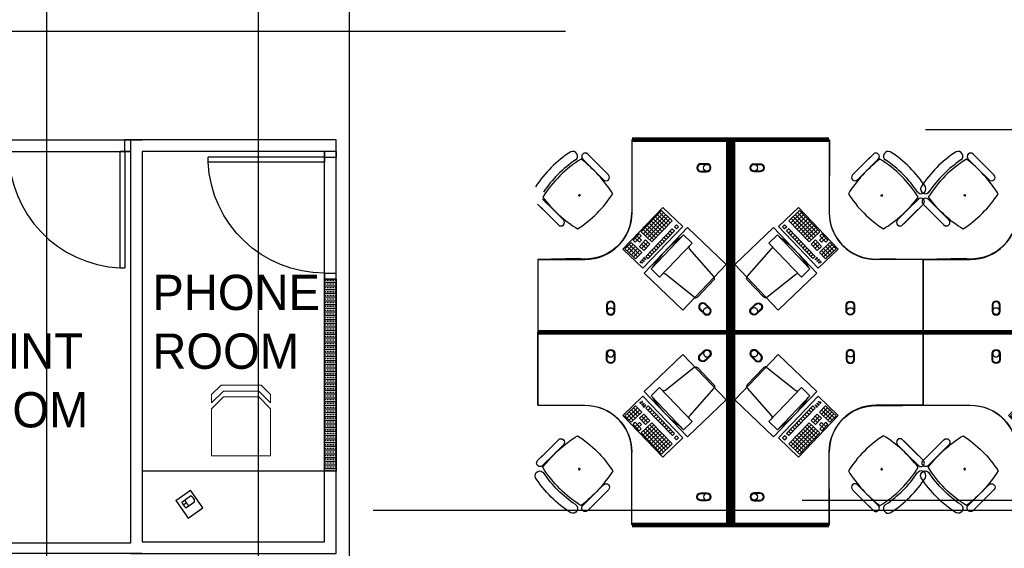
# Model space of a CAD drawing. Header units: millimetres. Extents: x -312551 to 250764, y -35891 to 59426.
# Tile 221 of 256: x 93876 to 102252, y 38501 to 42999. Entities that reach past the tile are written whole.
import ezdxf

# ---------------------------------------------------------------- set-up
doc = ezdxf.new("R2010")
doc.units = ezdxf.units.MM
doc.header["$LTSCALE"] = 2.5
for name, color, linetype in [('FO-00 - FURN$0$FURNITURE', 22, 'Continuous'), ('FO-00 - FURN$0$SP-01$0$FIT-OUT$0$FURNITURE', 22, 'Continuous'), ('FO-01- FURN$0$FURNITURE', 22, 'Continuous'), ('Furn-outline', 7, 'Continuous'), ('NF ARCH', 4, 'Continuous'), ('NF-AS BUILT', 7, 'Continuous'), ('NF-GRIDS', 252, 'Continuous'), ('NF-TEXT', 1, 'Continuous'), ('REGUS-FURNITURE', 40, 'Continuous')]:
    doc.layers.add(name, color=color, linetype=linetype)

# ---------------------------------------------------------------- blocks, each defined once
blk = doc.blocks.new('FO-00 - FURN$0$SP-01$0$FIT-OUT$0$PC')
at = {"layer": 'FO-00 - FURN$0$SP-01$0$FIT-OUT$0$FURNITURE', "linetype": 'Continuous'}
for p, q in [((241.8, -93.1), (98, -236.8)), ((268.8, -92), (509.4, -294.6)), ((96.9, -263.9), (299.5, -504.5))]:
    blk.add_line(p, q, dxfattribs=at)
blk.add_lwpolyline([(276, -553.9), (346.7, -624.6), (629.5, -341.8), (558.8, -271)], close=True, dxfattribs=at)
for centre, radius, start, end in [((255.9, -107.2), 20, 49.89909, 135), ((112.2, -251), 20, 135, 220.10091), ((522.3, -279.3), 20, 229.89909, 315), ((-109.9, 114.8), 864, 303.17791, 326.82209), ((284.2, -517.4), 20, 315, 40.10091)]:
    blk.add_arc(centre, radius, start, end, dxfattribs=at)
blk = doc.blocks.new('desk')
at = {"layer": 'FO-00 - FURN$0$FURNITURE', "extrusion": (6.58823e-06, 1.6454e-07, 1)}
blk.add_line((184739.1, 75571.8, 0), (184169.1, 75571.7, 0), dxfattribs=at)
at = {"layer": 'FO-00 - FURN$0$FURNITURE'}
for p, q in [((184170.2, 75552.8), (184170.2, 74952.8)), ((183690.8, 75399.2), (183690.9, 75399.1)), ((183752.3, 75407.1), (183840.9, 75318.5)), ((183794.8, 75449.6), (183883.4, 75361)), ((183962.2, 75282.1), (183820.8, 75423.5)), ((183919.8, 75239.7), (183778.4, 75381.1)), ((183929.5, 75229.9), (183840.9, 75318.5)), ((183972, 75272.4), (183883.4, 75361)), ((183411.4, 75066.2), (183500, 74977.6)), ((183733.3, 75097.7), (183713.3, 75096.7)), ((183723.8, 75107.2), (183722.8, 75087.2)), ((183369, 75023.8), (183457.6, 74935.2)), ((183536.4, 74856.3), (183395, 74997.7)), ((183588.6, 74889), (183500, 74977.6)), ((184094.3, 74639.5), (184432.6, 74994)), ((184422.6, 74969), (184250, 74788.2)), ((184422.6, 74969), (184513, 74882.8)), ((184422.6, 74969), (184513, 74882.8)), ((184422.6, 74969), (184513, 74882.8)), ((184432.6, 74994), (184602.6, 74831.8)), ((184432.6, 74994), (184602.6, 74831.8)), ((184432.6, 74994), (184602.6, 74831.8)), ((183546.2, 74846.6), (183457.6, 74935.2)), ((184440.7, 74951.8), (184268.1, 74770.9)), ((184458.7, 74934.5), (184286.2, 74753.7)), ((184476.8, 74917.3), (184304.2, 74736.4)), ((184494.9, 74900), (184322.3, 74719.1)), ((184513, 74882.8), (184340.4, 74701.9)), ((184353.5, 74896.7), (184444, 74810.4)), ((184370.8, 74914.8), (184461.2, 74828.5)), ((184388.1, 74932.9), (184478.5, 74846.6)), ((184405.3, 74951), (184495.7, 74864.7)), ((184602.6, 74831.8), (184264.3, 74477.3)), ((184267.2, 74806.3), (184357.7, 74720)), ((184284.5, 74824.4), (184374.9, 74738.1)), ((184514.7, 74812.1), (184290.3, 74576.9)), ((184301.8, 74842.4), (184392.2, 74756.1)), ((184319, 74860.5), (184409.5, 74774.2)), ((184336.3, 74878.6), (184426.7, 74792.3)), ((184514.7, 74812.1), (184532.7, 74794.8)), ((184549.2, 74848.2), (184531.9, 74830.1)), ((184531.9, 74830.1), (184550, 74812.9)), ((184549.2, 74848.2), (184567.3, 74831)), ((184549.2, 74848.2), (184567.3, 74831)), ((184549.2, 74848.2), (184567.3, 74831)), ((184567.3, 74831), (184550, 74812.9)), ((184232.7, 74770.1), (184180.9, 74715.8)), ((184180.9, 74715.8), (184199, 74698.6)), ((184198.2, 74733.9), (184234.4, 74699.4)), ((184250.8, 74752.8), (184199, 74698.6)), ((184215.5, 74752), (184251.6, 74717.5)), ((184232.7, 74770.1), (184250.8, 74752.8)), ((184251.6, 74717.5), (184234.4, 74699.4)), ((184287, 74718.3), (184235.2, 74664.1)), ((184250, 74788.2), (184340.4, 74701.9)), ((184287, 74718.3), (184323.2, 74683.8)), ((184532.7, 74794.8), (184308.4, 74559.7)), ((184428.4, 74721.6), (184446.5, 74704.4)), ((184445.6, 74739.7), (184463.7, 74722.5)), ((184462.9, 74757.8), (184481, 74740.5)), ((184480.1, 74775.9), (184498.2, 74758.6)), ((184497.4, 74794), (184515.5, 74776.7)), ((184264.3, 74477.3), (184094.3, 74639.5)), ((184163.7, 74697.8), (184111.9, 74643.5)), ((184111.9, 74643.5), (184184.3, 74574.5)), ((184129.2, 74661.6), (184201.5, 74592.5)), ((184181.8, 74680.5), (184130, 74626.2)), ((184146.4, 74679.7), (184218.8, 74610.6)), ((184199.9, 74663.2), (184148.1, 74609)), ((184163.7, 74697.8), (184254.1, 74611.5)), ((184217.9, 74646), (184166.2, 74591.7)), ((184217.9, 74646), (184166.2, 74591.7)), ((184235.2, 74664.1), (184271.4, 74629.5)), ((184252.5, 74682.1), (184288.6, 74647.6)), ((184305.1, 74701.1), (184253.3, 74646.8)), ((184269.7, 74700.2), (184305.9, 74665.7)), ((184323.2, 74683.8), (184271.4, 74629.5)), ((184359.3, 74649.3), (184377.4, 74632)), ((184376.6, 74667.4), (184394.7, 74650.1)), ((184393.8, 74685.5), (184411.9, 74668.2)), ((184411.1, 74703.5), (184429.2, 74686.3)), ((183370.2, 74552.8), (183770.2, 74552.8)), ((183370.2, 73952.8), (183370.2, 74552.8)), ((184166.2, 74591.7), (184202.3, 74557.2)), ((184183.4, 74609.8), (184219.6, 74575.3)), ((184236, 74628.7), (184184.3, 74574.5)), ((184236, 74628.7), (184184.3, 74574.5)), ((184200.7, 74627.9), (184236.9, 74593.4)), ((184254.1, 74611.5), (184202.3, 74557.2)), ((184262.7, 74554.2), (184253.1, 74544.1)), ((184264.1, 74552.8), (184254.5, 74542.7)), ((184265.6, 74551.4), (184256, 74541.3)), ((184267, 74550), (184257.4, 74540)), ((184278.6, 74571.2), (184267.6, 74559.7)), ((184280.1, 74569.9), (184269.1, 74558.3)), ((184281.5, 74568.5), (184270.5, 74557)), ((184283, 74567.1), (184272, 74555.6)), ((184290.3, 74576.9), (184308.4, 74559.7)), ((184307.5, 74595), (184325.6, 74577.8)), ((184324.8, 74613.1), (184342.9, 74595.9)), ((184342.1, 74631.2), (184360.2, 74613.9)), ((184248.1, 74538.9), (184237.6, 74527.9)), ((184249.5, 74537.5), (184239.1, 74526.5)), ((184251, 74536.1), (184240.5, 74525.1)), ((184252.4, 74534.7), (184241.9, 74523.8))]:
    blk.add_line(p, q, dxfattribs=at)
at = {"layer": 'FO-00 - FURN$0$FURNITURE', "const_width": 40}
blk.add_lwpolyline([(183370.2, 73932.8), (184990.2, 73932.8), (184990.2, 75572.7), (184172.4, 75572.7)], dxfattribs=at)
at = {"layer": 'FO-00 - FURN$0$FURNITURE', "elevation": 0}
blk.add_lwpolyline([(184169, 75571.8), (184170.2, 74952.8, -0.455459), (183720.2, 74559.7), (183370.2, 74552.8), (183370.2, 73932.8), (184990.2, 73932.8), (184990.2, 75572.7)], format="xyb", close=True, dxfattribs=at)
at = {"layer": 'FO-00 - FURN$0$FURNITURE'}
for points in [[(184758.5, 75367.8, 1), (184758.5, 75297.8), (184808.5, 75297.8, 1), (184808.5, 75367.8)], [(184758.5, 75361.8, 1), (184758.5, 75303.8), (184808.5, 75303.8, 1), (184808.5, 75361.8)], [(184025.2, 74163.3, 1), (183955.2, 74163.3), (183955.2, 74113.3, 1), (184025.2, 74113.3)], [(184019.2, 74163.3, 1), (183961.2, 74163.3), (183961.2, 74113.3, 1), (184019.2, 74113.3)], [(184798.7, 74173.6, 1), (184749.2, 74124.1), (184784.5, 74088.8, 1), (184834, 74138.2)], [(184794.4, 74169.4, 1), (184753.4, 74128.3), (184788.8, 74093, 1), (184829.8, 74134)]]:
    blk.add_lwpolyline(points, format="xyb", close=True, dxfattribs=at)
blk.add_lwpolyline([(184644.1, 74823.3), (184274.1, 74435.5), (184604, 74120.7), (184974, 74508.5)], close=True, dxfattribs=at)
for centre, radius in [((184808.5, 75332.8), 29), ((184285.5, 74553.8), 3), ((184257.9, 74524.9), 3), ((184271.7, 74539.4), 3), ((183990.2, 74113.3), 29), ((184809.3, 74113.5), 29)]:
    blk.add_circle(centre, radius, dxfattribs=at)
for centre, radius, start, end in [((184191.8, 74628.2), 1000, 122.78732, 147.21305), ((183667.5, 75432.3), 40.4, 305.20982, 115.06842), ((184263.2, 74555.3), 1000, 121.61039, 148.25865), ((184249.1, 74569.4), 1000, 123.93667, 146.14435), ((183051.9, 74513.2), 1127.4, 32.06044, 52.44572), ((183773.6, 75428.4), 30, 45.00019, 225.00019), ((183950.8, 75251.2), 30, 225.00019, 45.00019), ((183387.8, 75152.6), 40.4, 154.93196, 331.98006), ((183390.2, 75045), 30, 45.00019, 225.00019), ((184306.9, 75768.2), 1127.4, 217.52757, 237.96558), ((183166.2, 75652.4), 1000, 302.8675, 327.2662), ((183567.4, 74867.8), 30, 225.00019, 45.00019), ((183770.2, 74952.8), 400, 270.00019, 0.00019)]:
    blk.add_arc(centre, radius, start, end, dxfattribs=at)
at = {"layer": 'FO-00 - FURN$0$FURNITURE', "rotation": 181.3405219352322}
blk.add_blockref('FO-00 - FURN$0$SP-01$0$FIT-OUT$0$PC', (184971.6, 74145.1), dxfattribs=at)
blk = doc.blocks.new('Door')
at = {"layer": 'REGUS-FURNITURE'}
for p, q in [((0, 0), (0.1, 0)), ((0, 0), (0, -0.05)), ((0.1, 0), (0.1, -0.09)), ((0.1, -0.05), (0, -0.05)), ((0.1, -0.05), (1.09, -0.05)), ((1.09, -0.09), (1.09, -0.05)), ((0.1, -0.09), (1.09, -0.09)), ((0.1, -1.036), (0, -1.036)), ((0, -1.086), (0, -1.036)), ((0, -1.086), (0.1, -1.086)), ((0.1, -1.036), (0.1, -1.086))]:
    blk.add_line(p, q, dxfattribs=at)
blk.add_arc((0.1, -0.045), 0.991, 270, 357.39738, dxfattribs=at)
blk = doc.blocks.new('FO-01- FURN$0$A$C41051455')
at = {"linetype": 'Continuous', "lineweight": 0}
for p in [(0, 500), (400, 0)]:
    blk.add_line(p, (0, 0), dxfattribs=at)
at = {"lineweight": 0}
for p, q in [((400, 500), (0, 500)), ((400, 500), (500, 400)), ((550, 400), (450, 500)), ((450, 500), (520, 500)), ((600, 420), (520, 500)), ((600, 80), (600, 420)), ((500, 400), (500, 100)), ((550, 100), (550, 400)), ((400, 0), (500, 100)), ((450, 0), (550, 100)), ((520, 0), (600, 80)), ((450, 0), (520, 0))]:
    blk.add_line(p, q, dxfattribs=at)

msp = doc.modelspace()

# ---------------------------------------------------------------- hatches: boundary and pattern name
at = {"ltscale": 500000}
h = msp.add_hatch(dxfattribs=at)
h.set_pattern_fill('BRASS', color=170, scale=5, style=0)
h.paths.add_polyline_path([(96569.3, 40792.2), (96469.3, 40792.2), (96469.3, 39156.7), (96569.3, 39156.7)])

# ---------------------------------------------------------------- linework, layer by layer
msp.add_lwpolyline([(94819.3, 38456.7), (96569.3, 38456.7), (96569.3, 41978.2), (94819.3, 41978.2)], dxfattribs=at)
msp.add_lwpolyline([(96469.3, 38556.7), (96469.3, 41878.2), (94919.3, 41878.2), (94919.3, 38556.7)], close=True, dxfattribs=at)
at = {"color": 170, "ltscale": 500000}
msp.add_lwpolyline([(96469.3, 40792.2), (96569.3, 40792.2), (96569.3, 39156.7), (96469.3, 39156.7)], close=True, dxfattribs=at)
at = {"layer": 'FO-00 - FURN$0$FURNITURE', "extrusion": (6.58823e-06, 1.6454e-07, 1)}
msp.add_line((99652.7, 41978.2, 0), (99082.7, 41978.1, 0), dxfattribs=at)
at = {"layer": 'FO-00 - FURN$0$FURNITURE', "extrusion": (-6.58823e-06, 1.6454e-07, 1)}
msp.add_line((100193.9, 41978.2, 0), (100763.9, 41978.1, 0), dxfattribs=at)
at = {"layer": 'FO-00 - FURN$0$FURNITURE'}
for p, q in [((99083.7, 41959.1, 0), (99083.7, 41359.1, 0)), ((100762.8, 41959.1, 0), (100762.8, 41359.1, 0)), ((98604.3, 41805.6, 0), (98604.4, 41805.4, 0)), ((98665.9, 41813.5, 0), (98754.5, 41724.9, 0)), ((98708.3, 41855.9, 0), (98796.9, 41767.3, 0)), ((98875.8, 41688.5, 0), (98734.4, 41829.9, 0)), ((100970.8, 41688.5, 0), (101112.2, 41829.9, 0)), ((101138.2, 41855.9, 0), (101049.6, 41767.3, 0)), ((101180.6, 41813.5, 0), (101092, 41724.9, 0)), ((101242.2, 41805.6, 0), (101242.1, 41805.4, 0)), ((101883.4, 41805.6, 0), (101883.5, 41805.4, 0)), ((101945, 41813.5, 0), (102033.6, 41724.9, 0)), ((101987.4, 41855.9, 0), (102076, 41767.3, 0)), ((102154.8, 41688.5, 0), (102013.4, 41829.9, 0)), ((98833.3, 41646, 0), (98691.9, 41787.5, 0)), ((98843.1, 41636.3, 0), (98754.5, 41724.9, 0)), ((98885.5, 41678.7, 0), (98796.9, 41767.3, 0)), ((100961, 41678.7, 0), (101049.6, 41767.3, 0)), ((101003.4, 41636.3, 0), (101092, 41724.9, 0)), ((101013.2, 41646, 0), (101154.6, 41787.5, 0)), ((102112.4, 41646, 0), (101971, 41787.5, 0)), ((102122.2, 41636.3, 0), (102033.6, 41724.9, 0)), ((102164.6, 41678.7, 0), (102076, 41767.3, 0)), ((98324.9, 41472.6, 0), (98413.5, 41384, 0)), ((98646.9, 41504.1, 0), (98626.9, 41503.1, 0)), ((98637.4, 41513.5, 0), (98636.4, 41493.6, 0)), ((101199.7, 41504.1, 0), (101219.6, 41503.1, 0)), ((101209.1, 41513.5, 0), (101210.2, 41493.6, 0)), ((101521.6, 41472.6, 0), (101433, 41384, 0)), ((101604, 41472.6, 0), (101692.6, 41384, 0)), ((101925.9, 41504.1, 0), (101906, 41503.1, 0)), ((101916.5, 41513.5, 0), (101915.4, 41493.6, 0)), ((98282.5, 41430.1, 0), (98371.1, 41341.5, 0)), ((98450, 41262.7, 0), (98308.6, 41404.1, 0)), ((98502.1, 41295.4, 0), (98413.5, 41384, 0)), ((99007.9, 41045.9, 0), (99346.1, 41400.4, 0)), ((99346.1, 41400.4, 0), (99516.2, 41238.2, 0)), ((99346.1, 41400.4, 0), (99516.2, 41238.2, 0)), ((99346.1, 41400.4, 0), (99516.2, 41238.2, 0)), ((100500.4, 41400.4, 0), (100330.4, 41238.2, 0)), ((100500.4, 41400.4, 0), (100330.4, 41238.2, 0)), ((100500.4, 41400.4, 0), (100330.4, 41238.2, 0)), ((100838.7, 41045.9, 0), (100500.4, 41400.4, 0)), ((101344.4, 41295.4, 0), (101433, 41384, 0)), ((101396.5, 41262.7, 0), (101538, 41404.1, 0)), ((101564, 41430.1, 0), (101475.4, 41341.5, 0)), ((101561.6, 41430.1, 0), (101650.2, 41341.5, 0)), ((101729.1, 41262.7, 0), (101587.6, 41404.1, 0)), ((101781.2, 41295.4, 0), (101692.6, 41384, 0)), ((98459.7, 41252.9, 0), (98371.1, 41341.5, 0)), ((99336.1, 41375.4, 0), (99163.5, 41194.5, 0)), ((99354.2, 41358.2, 0), (99181.6, 41177.3, 0)), ((99372.3, 41340.9, 0), (99199.7, 41160, 0)), ((99390.4, 41323.6, 0), (99217.8, 41142.8, 0)), ((99408.5, 41306.4, 0), (99235.9, 41125.5, 0)), ((99267.1, 41303.1, 0), (99357.5, 41216.8, 0)), ((99284.3, 41321.2, 0), (99374.8, 41234.9, 0)), ((99301.6, 41339.2, 0), (99392, 41252.9, 0)), ((99318.9, 41357.3, 0), (99409.3, 41271, 0)), ((99336.1, 41375.4, 0), (99426.5, 41289.1, 0)), ((99336.1, 41375.4, 0), (99426.5, 41289.1, 0)), ((99336.1, 41375.4, 0), (99426.5, 41289.1, 0)), ((100510.4, 41375.4, 0), (100420, 41289.1, 0)), ((100510.4, 41375.4, 0), (100420, 41289.1, 0)), ((100510.4, 41375.4, 0), (100420, 41289.1, 0)), ((100527.7, 41357.3, 0), (100437.2, 41271, 0)), ((100438.1, 41306.4, 0), (100610.7, 41125.5, 0)), ((100544.9, 41339.2, 0), (100454.5, 41252.9, 0)), ((100456.2, 41323.6, 0), (100628.7, 41142.8, 0)), ((100562.2, 41321.2, 0), (100471.8, 41234.9, 0)), ((100474.2, 41340.9, 0), (100646.8, 41160, 0)), ((100579.5, 41303.1, 0), (100489, 41216.8, 0)), ((100492.3, 41358.2, 0), (100664.9, 41177.3, 0)), ((100510.4, 41375.4, 0), (100683, 41194.5, 0)), ((101386.8, 41252.9, 0), (101475.4, 41341.5, 0)), ((101738.8, 41252.9, 0), (101650.2, 41341.5, 0)), ((99516.2, 41238.2, 0), (99177.9, 40883.7, 0)), ((99180.8, 41212.6, 0), (99271.2, 41126.3, 0)), ((99198, 41230.7, 0), (99288.5, 41144.4, 0)), ((99428.2, 41218.4, 0), (99203.8, 40983.3, 0)), ((99215.3, 41248.8, 0), (99305.7, 41162.5, 0)), ((99232.6, 41266.9, 0), (99323, 41180.6, 0)), ((99249.8, 41285, 0), (99340.3, 41198.7, 0)), ((99426.5, 41289.1, 0), (99254, 41108.2, 0)), ((99428.2, 41218.4, 0), (99446.3, 41201.2, 0)), ((99462.7, 41254.6, 0), (99445.5, 41236.5, 0)), ((99445.5, 41236.5, 0), (99463.5, 41219.2, 0)), ((99462.7, 41254.6, 0), (99480.8, 41237.3, 0)), ((99462.7, 41254.6, 0), (99480.8, 41237.3, 0)), ((99462.7, 41254.6, 0), (99480.8, 41237.3, 0)), ((99480.8, 41237.3, 0), (99463.5, 41219.2, 0)), ((100330.4, 41238.2, 0), (100668.7, 40883.7, 0)), ((100383.8, 41254.6, 0), (100365.7, 41237.3, 0)), ((100383.8, 41254.6, 0), (100365.7, 41237.3, 0)), ((100383.8, 41254.6, 0), (100365.7, 41237.3, 0)), ((100365.7, 41237.3, 0), (100383, 41219.2, 0)), ((100401.1, 41236.5, 0), (100383, 41219.2, 0)), ((100383.8, 41254.6, 0), (100401.1, 41236.5, 0)), ((100418.3, 41218.4, 0), (100400.2, 41201.2, 0)), ((100418.3, 41218.4, 0), (100642.7, 40983.3, 0)), ((100420, 41289.1, 0), (100592.6, 41108.2, 0)), ((100596.7, 41285, 0), (100506.3, 41198.7, 0)), ((100614, 41266.9, 0), (100523.5, 41180.6, 0)), ((100631.2, 41248.8, 0), (100540.8, 41162.5, 0)), ((100648.5, 41230.7, 0), (100558.1, 41144.4, 0)), ((100665.7, 41212.6, 0), (100575.3, 41126.3, 0)), ((99146.3, 41176.5, 0), (99094.5, 41122.2, 0)), ((99111.7, 41140.3, 0), (99147.9, 41105.8, 0)), ((99164.4, 41159.2, 0), (99112.6, 41104.9, 0)), ((99129, 41158.4, 0), (99165.2, 41123.9, 0)), ((99146.3, 41176.5, 0), (99164.4, 41159.2, 0)), ((99163.5, 41194.5, 0), (99254, 41108.2, 0)), ((99446.3, 41201.2, 0), (99221.9, 40966, 0)), ((99341.9, 41128, 0), (99360, 41110.7, 0)), ((99359.2, 41146.1, 0), (99377.3, 41128.8, 0)), ((99376.4, 41164.2, 0), (99394.5, 41146.9, 0)), ((99393.7, 41182.2, 0), (99411.8, 41165, 0)), ((99410.9, 41200.3, 0), (99429, 41183.1, 0)), ((100400.2, 41201.2, 0), (100624.6, 40966, 0)), ((100435.6, 41200.3, 0), (100417.5, 41183.1, 0)), ((100452.8, 41182.2, 0), (100434.8, 41165, 0)), ((100470.1, 41164.2, 0), (100452, 41146.9, 0)), ((100487.4, 41146.1, 0), (100469.3, 41128.8, 0)), ((100504.6, 41128, 0), (100486.5, 41110.7, 0)), ((100683, 41194.5, 0), (100592.6, 41108.2, 0)), ((100717.5, 41158.4, 0), (100681.4, 41123.9, 0)), ((100700.3, 41176.5, 0), (100682.2, 41159.2, 0)), ((100682.2, 41159.2, 0), (100734, 41104.9, 0)), ((100734.8, 41140.3, 0), (100698.6, 41105.8, 0)), ((100700.3, 41176.5, 0), (100752, 41122.2, 0)), ((99177.9, 40883.7, 0), (99007.9, 41045.9, 0)), ((99077.2, 41104.1, 0), (99025.4, 41049.9, 0)), ((99025.4, 41049.9, 0), (99097.8, 40980.8, 0)), ((99042.7, 41067.9, 0), (99115.1, 40998.9, 0)), ((99095.3, 41086.9, 0), (99043.5, 41032.6, 0)), ((99060, 41086, 0), (99132.3, 41017, 0)), ((99113.4, 41069.6, 0), (99061.6, 41015.3, 0)), ((99077.2, 41104.1, 0), (99167.7, 41017.8, 0)), ((99131.5, 41052.3, 0), (99079.7, 40998.1, 0)), ((99131.5, 41052.3, 0), (99079.7, 40998.1, 0)), ((99094.5, 41122.2, 0), (99112.6, 41104.9, 0)), ((99165.2, 41123.9, 0), (99147.9, 41105.8, 0)), ((99200.5, 41124.7, 0), (99148.7, 41070.4, 0)), ((99148.7, 41070.4, 0), (99184.9, 41035.9, 0)), ((99166, 41088.5, 0), (99202.2, 41054, 0)), ((99218.6, 41107.4, 0), (99166.8, 41053.2, 0)), ((99183.3, 41106.6, 0), (99219.4, 41072.1, 0)), ((99236.7, 41090.2, 0), (99184.9, 41035.9, 0)), ((99200.5, 41124.7, 0), (99236.7, 41090.2, 0)), ((99272.9, 41055.6, 0), (99291, 41038.4, 0)), ((99290.1, 41073.7, 0), (99308.2, 41056.5, 0)), ((99307.4, 41091.8, 0), (99325.5, 41074.6, 0)), ((99324.6, 41109.9, 0), (99342.7, 41092.6, 0)), ((100521.9, 41109.9, 0), (100503.8, 41092.6, 0)), ((100539.1, 41091.8, 0), (100521.1, 41074.6, 0)), ((100556.4, 41073.7, 0), (100538.3, 41056.5, 0)), ((100573.7, 41055.6, 0), (100555.6, 41038.4, 0)), ((100646, 41124.7, 0), (100609.8, 41090.2, 0)), ((100609.8, 41090.2, 0), (100661.6, 41035.9, 0)), ((100663.3, 41106.6, 0), (100627.1, 41072.1, 0)), ((100627.9, 41107.4, 0), (100679.7, 41053.2, 0)), ((100680.5, 41088.5, 0), (100644.4, 41054, 0)), ((100646, 41124.7, 0), (100697.8, 41070.4, 0)), ((100697.8, 41070.4, 0), (100661.6, 41035.9, 0)), ((100668.7, 40883.7, 0), (100838.7, 41045.9, 0)), ((100769.3, 41104.1, 0), (100678.9, 41017.8, 0)), ((100681.4, 41123.9, 0), (100698.6, 41105.8, 0)), ((100786.6, 41086, 0), (100714.2, 41017, 0)), ((100715, 41052.3, 0), (100766.8, 40998.1, 0)), ((100715, 41052.3, 0), (100766.8, 40998.1, 0)), ((100803.8, 41067.9, 0), (100731.5, 40998.9, 0)), ((100733.1, 41069.6, 0), (100784.9, 41015.3, 0)), ((100752, 41122.2, 0), (100734, 41104.9, 0)), ((100821.1, 41049.9, 0), (100748.7, 40980.8, 0)), ((100751.2, 41086.9, 0), (100803, 41032.6, 0)), ((100769.3, 41104.1, 0), (100821.1, 41049.9, 0)), ((99079.7, 40998.1, 0), (99115.9, 40963.6, 0)), ((99097, 41016.2, 0), (99133.1, 40981.6, 0)), ((99149.6, 41035.1, 0), (99097.8, 40980.8, 0)), ((99149.6, 41035.1, 0), (99097.8, 40980.8, 0)), ((99114.2, 41034.2, 0), (99150.4, 40999.7, 0)), ((99167.7, 41017.8, 0), (99115.9, 40963.6, 0)), ((99176.2, 40960.5, 0), (99166.6, 40950.5, 0)), ((99192.2, 40977.6, 0), (99181.2, 40966.1, 0)), ((99193.6, 40976.2, 0), (99182.6, 40964.7, 0)), ((99195.1, 40974.8, 0), (99184.1, 40963.3, 0)), ((99196.5, 40973.5, 0), (99185.5, 40961.9, 0)), ((99203.8, 40983.3, 0), (99221.9, 40966, 0)), ((99221.1, 41001.4, 0), (99239.2, 40984.1, 0)), ((99238.4, 41019.5, 0), (99256.4, 41002.2, 0)), ((99255.6, 41037.6, 0), (99273.7, 41020.3, 0)), ((100590.9, 41037.6, 0), (100572.8, 41020.3, 0)), ((100608.2, 41019.5, 0), (100590.1, 41002.2, 0)), ((100625.4, 41001.4, 0), (100607.4, 40984.1, 0)), ((100642.7, 40983.3, 0), (100624.6, 40966, 0)), ((100650, 40973.5, 0), (100661, 40961.9, 0)), ((100651.4, 40974.8, 0), (100662.5, 40963.3, 0)), ((100652.9, 40976.2, 0), (100663.9, 40964.7, 0)), ((100654.3, 40977.6, 0), (100665.3, 40966.1, 0)), ((100670.3, 40960.5, 0), (100679.9, 40950.5, 0)), ((100678.9, 41017.8, 0), (100730.7, 40963.6, 0)), ((100732.3, 41034.2, 0), (100696.1, 40999.7, 0)), ((100697, 41035.1, 0), (100748.7, 40980.8, 0)), ((100697, 41035.1, 0), (100748.7, 40980.8, 0)), ((100749.6, 41016.2, 0), (100713.4, 40981.6, 0)), ((100766.8, 40998.1, 0), (100730.7, 40963.6, 0)), ((98283.7, 40959.1, 0), (98683.7, 40959.1, 0)), ((99161.6, 40945.2, 0), (99151.1, 40934.3, 0)), ((99163.1, 40943.8, 0), (99152.6, 40932.9, 0)), ((99164.5, 40942.5, 0), (99154, 40931.5, 0)), ((99165.9, 40941.1, 0), (99155.5, 40930.1, 0)), ((99177.6, 40959.1, 0), (99168, 40949.1, 0)), ((99179.1, 40957.8, 0), (99169.5, 40947.7, 0)), ((99180.5, 40956.4, 0), (99170.9, 40946.3, 0)), ((100666, 40956.4, 0), (100675.6, 40946.3, 0)), ((100667.4, 40957.8, 0), (100677, 40947.7, 0)), ((100668.9, 40959.1, 0), (100678.5, 40949.1, 0)), ((100680.6, 40941.1, 0), (100691, 40930.1, 0)), ((100682, 40942.5, 0), (100692.5, 40931.5, 0)), ((100683.5, 40943.8, 0), (100693.9, 40932.9, 0)), ((100684.9, 40945.2, 0), (100695.4, 40934.3, 0)), ((101562.8, 40959.1, 0), (101162.8, 40959.1, 0)), ((101562.8, 40359.1, 0), (101562.8, 40959.1, 0)), ((101562.8, 40959.1, 0), (101962.8, 40959.1, 0)), ((101562.8, 40359.1, 0), (101562.8, 40959.1, 0))]:
    msp.add_line(p, q, dxfattribs=at)
at = {"layer": 'FO-00 - FURN$0$FURNITURE', "const_width": 40, "elevation": 0}
for points in [[(98283.7, 40339.1), (99903.7, 40339.1), (99903.7, 41979), (99085.9, 41979)], [(101562.8, 40339.1), (99942.8, 40339.1), (99942.8, 41979), (100760.6, 41979)], [(101562.8, 40339.1), (103182.8, 40339.1), (103182.8, 41979), (102365, 41979)]]:
    msp.add_lwpolyline(points, dxfattribs=at)
at = {"layer": 'FO-00 - FURN$0$FURNITURE'}
for points in [[(99082.5, 41978.2), (99083.7, 41359.1, -0.455459), (98633.8, 40966.1), (98283.7, 40959.1), (98283.7, 40339.1), (99903.7, 40339.1), (99903.7, 41979)], [(100764, 41978.2), (100762.8, 41359.1, 0.455459), (101212.8, 40966.1), (101562.8, 40959.1), (101562.8, 40339.1), (99942.8, 40339.1), (99942.8, 41979)], [(102361.6, 41978.2), (102362.8, 41359.1, -0.455459), (101912.8, 40966.1), (101562.8, 40959.1), (101562.8, 40339.1), (103182.8, 40339.1), (103182.8, 41979)]]:
    msp.add_lwpolyline(points, format="xyb", close=True, dxfattribs=at)
at = {"layer": 'FO-00 - FURN$0$FURNITURE', "elevation": 0}
for points in [[(99672, 41774.1, 1), (99672, 41704.1), (99722, 41704.1, 1), (99722, 41774.1)], [(99672, 41768.1, 1), (99672, 41710.1), (99722, 41710.1, 1), (99722, 41768.1)], [(100174.5, 41774.1, -1), (100174.5, 41704.1), (100124.5, 41704.1, -1), (100124.5, 41774.1)], [(100174.5, 41768.1, -1), (100174.5, 41710.1), (100124.5, 41710.1, -1), (100124.5, 41768.1)], [(98938.7, 40569.7, 1), (98868.7, 40569.7), (98868.7, 40519.7, 1), (98938.7, 40519.7)], [(98932.7, 40569.7, 1), (98874.7, 40569.7), (98874.7, 40519.7, 1), (98932.7, 40519.7)], [(99712.2, 40580, 1), (99662.7, 40530.5), (99698.1, 40495.1, 1), (99747.5, 40544.6)], [(99708, 40575.7, 1), (99666.9, 40534.7), (99702.3, 40499.4, 1), (99743.3, 40540.4)], [(100134.3, 40580, -1), (100183.8, 40530.5), (100148.5, 40495.1, -1), (100099, 40544.6)], [(100138.6, 40575.7, -1), (100179.6, 40534.7), (100144.2, 40499.4, -1), (100103.2, 40540.4)], [(100907.8, 40569.7, -1), (100977.8, 40569.7), (100977.8, 40519.7, -1), (100907.8, 40519.7)], [(100913.8, 40569.7, -1), (100971.8, 40569.7), (100971.8, 40519.7, -1), (100913.8, 40519.7)], [(102217.8, 40569.7, 1), (102147.8, 40569.7), (102147.8, 40519.7, 1), (102217.8, 40519.7)], [(102211.8, 40569.7, 1), (102153.8, 40569.7), (102153.8, 40519.7, 1), (102211.8, 40519.7)]]:
    msp.add_lwpolyline(points, format="xyb", close=True, dxfattribs=at)
for points in [[(99557.6, 41229.6), (99187.6, 40841.9), (99517.5, 40527), (99887.5, 40914.8)], [(100288.9, 41229.6), (100658.9, 40841.9), (100329, 40527), (99959, 40914.8)]]:
    msp.add_lwpolyline(points, close=True, dxfattribs=at)
at = {"layer": 'FO-00 - FURN$0$FURNITURE'}
for centre, radius in [((99722, 41739.1, 0), 29), ((100124.5, 41739.1, 0), 29), ((99199.1, 40960.2, 0), 3), ((100647.5, 40960.2, 0), 3), ((99171.5, 40931.3, 0), 3), ((99185.3, 40945.7, 0), 3), ((100661.3, 40945.7, 0), 3), ((100675.1, 40931.3, 0), 3), ((98903.7, 40519.7, 0), 29), ((99722.8, 40519.9, 0), 29), ((100123.7, 40519.9, 0), 29), ((100942.8, 40519.7, 0), 29), ((102182.8, 40519.7, 0), 29)]:
    msp.add_circle(centre, radius, dxfattribs=at)
for centre, radius, start, end in [((99105.4, 41034.6, 0), 1000, 122.78732, 147.21305), ((99176.7, 40961.7, 0), 1000, 121.61039, 148.25865), ((99162.7, 40975.8, 0), 1000, 123.93667, 146.14435), ((98581, 41838.6, 0), 40.4, 305.20982, 115.06842), ((97965.4, 40919.5, 0), 1127.4, 32.06044, 52.44572), ((98687.1, 41834.7, 0), 30, 45.00019, 225.00019), ((101881.1, 40919.5, 0), 1127.4, 127.55428, 147.93956), ((101159.4, 41834.7, 0), 30, 314.99981, 134.99981), ((100669.8, 40961.7, 0), 1000, 31.74135, 58.38961), ((101265.5, 41838.6, 0), 40.4, 64.93158, 234.79018), ((100683.9, 40975.8, 0), 1000, 33.85565, 56.06333), ((100741.2, 41034.6, 0), 1000, 32.78695, 57.21268), ((102384.5, 41034.6, 0), 1000, 122.78732, 147.21305), ((102455.8, 40961.7, 0), 1000, 121.61039, 148.25865), ((102441.7, 40975.8, 0), 1000, 123.93667, 146.14435), ((101860.1, 41838.6, 0), 40.4, 305.20982, 115.06842), ((101244.5, 40919.5, 0), 1127.4, 32.06044, 52.44572), ((101966.2, 41834.7, 0), 30, 45.00019, 225.00019), ((98864.3, 41657.5, 0), 30, 225.00019, 45.00019), ((100982.2, 41657.5, 0), 30, 134.99981, 314.99981), ((102143.4, 41657.5, 0), 30, 225.00019, 45.00019), ((101545.2, 41559, 0), 40.4, 208.01994, 25.06804), ((101580.4, 41559, 0), 40.4, 154.93196, 331.98006), ((99220.4, 42174.6, 0), 1127.4, 217.52757, 237.96558), ((98079.7, 42058.7, 0), 1000, 302.8675, 327.2662), ((101766.8, 42058.7, 0), 1000, 212.7338, 237.1325), ((100626.1, 42174.6, 0), 1127.4, 302.03442, 322.47243), ((101542.8, 41451.3, 0), 30, 314.99981, 134.99981), ((101582.8, 41451.3, 0), 30, 45.00019, 225.00019), ((102499.5, 42174.6, 0), 1127.4, 217.52757, 237.96558), ((101358.8, 42058.7, 0), 1000, 302.8675, 327.2662), ((98480.9, 41274.1, 0), 30, 225.00019, 45.00019), ((98683.7, 41359.1, 0), 400, 270.00019, 0.00019), ((101162.8, 41359.1, 0), 400, 179.99981, 269.99981), ((101365.6, 41274.1, 0), 30, 134.99981, 314.99981), ((101760, 41274.1, 0), 30, 225.00019, 45.00019), ((101962.8, 41359.1, 0), 400, 270.00019, 0.00019)]:
    msp.add_arc(centre, radius, start, end, dxfattribs=at)
at = {"layer": 'FO-01- FURN$0$FURNITURE'}
msp.add_lwpolyline([(96469.3, 38556.7), (96469.3, 39156.7), (94919.3, 39156.7), (94919.3, 38556.7)], close=True, dxfattribs=at)
at = {"layer": 'Furn-outline', "color": 14}
for p, q in [((95203.4, 38908.7, 0), (95329.4, 38996.5, 0)), ((95435.4, 38844.5, 0), (95329.4, 38996.5, 0)), ((95203.4, 38908.7, 0), (95309.4, 38756.7, 0)), ((95256.5, 38895.2, 0), (95330.4, 38946.7, 0)), ((95266.9, 38871.9, 0), (95291.5, 38889.1, 0)), ((95290.9, 38846, 0), (95364.7, 38897.5, 0)), ((95309.4, 38756.7, 0), (95435.4, 38844.5, 0))]:
    msp.add_line(p, q, dxfattribs=at)
for centre, radius, start, end in [((95345.5, 38920.6, 0), 92.5, 195.96549, 233.81478), ((95370.1, 38937.8, 0), 92.5, 195.96549, 233.81478), ((95314.7, 38899.2, 0), 50, 358.02024, 71.76003)]:
    msp.add_arc(centre, radius, start, end, dxfattribs=at)
at = {"layer": 'NF-AS BUILT'}
for points in [[(94919.3, 38456.7), (94919.3, 38456.7), (92382.8, 38456.7), (92382.8, 41978.2), (94919.3, 41978.2)], [(94919.3, 41878.2), (94919.3, 38556.7)]]:
    msp.add_lwpolyline(points, dxfattribs=at)
msp.add_lwpolyline([(94819.3, 38545.7), (92482.8, 38545.7), (92482.8, 41878.2), (94819.3, 41878.2)], close=True, dxfattribs=at)
at = {"layer": 'NF-GRIDS'}
for p, q in [((94107.8, 24746.9), (94107.8, 58409.3)), ((95907.8, 24746.9), (95907.8, 58409.3)), ((96682.8, -27784), (96682.8, 58409.3)), ((98514, 42899.5), (83279.6, 42899.5)), ((98518.9, 42899.6), (83284.5, 42899.6)), ((112169.5, 42063.2), (101581.7, 42063.2)), ((111119.3, 38908.6, 0), (100534, 38908.6, 0)), ((112118.9, 38822.1, 18), (96884.5, 38822.1, 18))]:
    msp.add_line(p, q, dxfattribs=at)

# ---------------------------------------------------------------- block references
at = {"layer": 'FO-00 - FURN$0$FURNITURE', "extrusion": (-2.60602e-30, 6.3055e-29, -1), "xscale": -1, "zscale": -1, "rotation": 178.6594780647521}
msp.add_blockref('FO-00 - FURN$0$SP-01$0$FIT-OUT$0$PC', (-99885.2, 40551.5, 0), dxfattribs=at)
at = {"layer": 'FO-00 - FURN$0$FURNITURE', "xscale": -1, "rotation": 178.6594780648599}
msp.add_blockref('FO-00 - FURN$0$SP-01$0$FIT-OUT$0$PC', (99961.4, 40551.5, 0), dxfattribs=at)
at = {"layer": 'FO-01- FURN$0$FURNITURE', "rotation": 89.9979007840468}
msp.add_blockref('FO-01- FURN$0$A$C41051455', (96009.3, 39289.2), dxfattribs=at)
at = {"layer": 'NF ARCH', "xscale": -1, "rotation": 180}
for p in [(-85086.4, 114271.9, 0), (-81807.4, 114271.9, 0)]:
    msp.add_blockref('desk', p, dxfattribs=at)
at = {"layer": 'NF ARCH', "rotation": 180}
msp.add_blockref('desk', (284933, 114271.9, 0), dxfattribs=at)
at = {"layer": 'NF-AS BUILT', "xscale": 1000, "yscale": 1000, "zscale": 1000, "rotation": 270}
msp.add_blockref('Door', (94819.3, 41978.2), dxfattribs=at)
at = {"layer": 'NF-AS BUILT', "xscale": -1000, "yscale": 1000, "zscale": 1000}
msp.add_blockref('Door', (96569.3, 41878.2), dxfattribs=at)

# ---------------------------------------------------------------- texts
at = {"layer": 'NF-TEXT', "char_height": 300, "width": 2089.638, "attachment_point": 1}
for s, insert in [('PHONE ROOM', (95004.8, 40828.8)), ('PRINT ROOM', (93212.4, 40330))]:
    msp.add_mtext(s, dxfattribs=dict(at, insert=insert))

doc.saveas('drawing.dxf')
